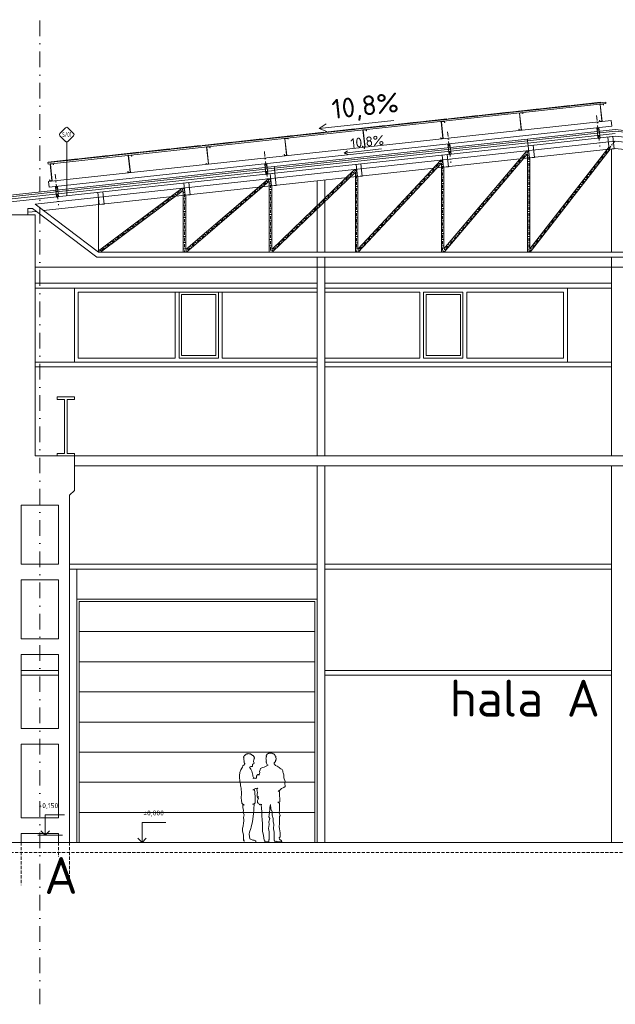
# Model space of a CAD drawing. Header units: millimetres. Extents: x -746391 to 410178, y -169697 to 100555.
# Tile 154 of 179: x 325915 to 338028, y -169697 to -149677. Entities that reach past the tile are written whole.
import ezdxf
from ezdxf.enums import TextEntityAlignment as Align

# ---------------------------------------------------------------- set-up
doc = ezdxf.new("R2010")
doc.units = ezdxf.units.MM
for name, pattern in [('CENTERX2', [101.6, 63.5, -12.7, 12.7, -12.7]), ('DASHDOT', [25.4, 12.7, -6.35, 0, -6.35]), ('HIDDEN', [9.525, 6.35, -3.175])]:
    doc.linetypes.add(name, pattern=pattern)
doc.layers.get('0').update_dxf_attribs({"color": 9})
for name, color, linetype, lineweight in [('A99_FVE_řez', 9, 'Continuous', 5), ('A99_N_kce-pohl', 9, 'Continuous', 9), ('A99_N_kce-rez-sil', 9, 'Continuous', 18), ('A99_N_koty-100', 9, 'Continuous', 9), ('A99_N_koty-200-vysk', 9, 'Continuous', 9), ('A99_N_koty-50-vysk', 9, 'Continuous', 9), ('A99_N_sraf', 9, 'Continuous', 0), ('A99_N_txt-popis-200', 9, 'Continuous', 5), ('A99_N_znaceni 50', 9, 'Continuous', 5), ('A99_S_kce-pohl', 9, 'Continuous', 5), ('A99_S_kce-rez-sil', 9, 'Continuous', 15), ('A99_S_osy', 9, 'CENTERX2', 5)]:
    doc.layers.add(name, color=color, linetype=linetype, lineweight=lineweight)
doc.styles.add('A99_kota', font='isocpeur.ttf', dxfattribs={"height": 2})
doc.styles.add('A99_popis', font='isocpeur.ttf')
doc.styles.add('ad_popis 100', font='isocpeur.ttf', dxfattribs={"height": 200})
doc.linetypes.add('IZOLACE', pattern='A,0.00254,-2.54,[134,ltypeshp.shx,S=2.54,R=0,X=-2.54,Y=0],-5.08,[134,ltypeshp.shx,S=2.54,R=180,X=2.54,Y=0],-2.54', length=10.16254)

# ---------------------------------------------------------------- blocks, each defined once
blk = doc.blocks.new('*U34')
at = {"color": 0, "linetype": 'ByBlock', "lineweight": -2}
blk.add_line((-3, 0), (7, 0), dxfattribs=at)
for points in [[(0, 0), (0, 8.2), (0, 8.2), (7.9, 8.2)], [(-1.75, 1.75), (0, 0), (1.75, 1.75)]]:
    blk.add_lwpolyline(points, dxfattribs=at)
at = {"color": 0, "linetype": 'ByBlock', "lineweight": -2, "style": 'A99_kota'}
for tag, p in [('VYSKA', (7.4, 10.95)), ('POPIS', (7.4, 7.7))]:
    blk.add_attdef(tag, text='', height=2, dxfattribs=at).set_placement(p, align=Align.TOP_RIGHT)
blk = doc.blocks.new('*U29')
at = {"color": 0, "linetype": 'ByBlock', "lineweight": -2}
blk.add_line((-3, 0), (7, 0), dxfattribs=at)
for points in [[(0, 0), (0, 8.2), (0, 8.2), (9.7, 8.2)], [(-1.75, 1.75), (0, 0), (1.75, 1.75)]]:
    blk.add_lwpolyline(points, dxfattribs=at)
at = {"color": 0, "linetype": 'ByBlock', "lineweight": -2, "style": 'A99_kota'}
for tag, p in [('VYSKA', (9.2, 10.95)), ('POPIS', (9.2, 7.7))]:
    blk.add_attdef(tag, text='', height=2, dxfattribs=at).set_placement(p, align=Align.TOP_RIGHT)
blk = doc.blocks.new('*U73')
at = {"color": 0}
for p, q in [((-0.72, 4.14), (-4.15, 0.71)), ((4.14, 0.71), (0.71, 4.14)), ((-4.15, -0.72), (-0.72, -4.15)), ((0, -4.45), (0, -37.06)), ((0.71, -4.15), (4.14, -0.72))]:
    blk.add_line(p, q, dxfattribs=at)
for centre, start, end in [((-3.43, 0), 135, 225), ((0, 3.42), 45, 135), ((3.42, 0), 315, 45), ((0, -3.43), 225, 315)]:
    blk.add_arc(centre, 1.01, start, end, dxfattribs=at)
at = {"color": 0, "linetype": 'ByBlock', "style": 'A99_popis', "width": 0.953108}
blk.add_attdef('SKLADBA', text='', height=3, rotation=0.01026, dxfattribs=at).set_placement((-2.86, -1.51), (2.86, -1.5), align=Align.FIT)
blk = doc.blocks.new('A$C09EE4D6F')
at = {"color": 8, "linetype": 'Continuous', "lineweight": 5}
for p, q in [((-38, 1439), (-32, 1444)), ((-32, 1444), (-18, 1446)), ((-18, 1446), (-14, 1450)), ((-14, 1450), (3, 1447)), ((3, 1447), (14, 1446)), ((14, 1446), (26, 1443)), ((26, 1443), (37, 1436)), ((289, 1440), (295, 1444)), ((294, 1446), (298, 1449)), ((295, 1444), (294, 1446)), ((298, 1449), (304, 1449)), ((304, 1449), (306, 1454)), ((306, 1454), (309, 1452)), ((309, 1452), (314, 1455)), ((314, 1455), (317, 1456)), ((317, 1456), (320, 1462)), ((320, 1462), (326, 1463)), ((326, 1463), (332, 1467)), ((332, 1467), (339, 1466)), ((339, 1466), (342, 1463)), ((342, 1463), (349, 1462)), ((349, 1462), (359, 1464)), ((359, 1464), (367, 1462)), ((367, 1462), (375, 1462)), ((375, 1462), (379, 1462)), ((379, 1462), (385, 1457)), ((385, 1457), (385, 1457)), ((385, 1457), (392, 1455)), ((392, 1455), (397, 1454)), ((397, 1454), (400, 1450)), ((400, 1450), (409, 1448)), ((409, 1448), (416, 1442)), ((-91, 1388), (-88, 1399)), ((-86, 1384), (-91, 1388)), ((-88, 1399), (-83, 1396)), ((-85, 1380), (-86, 1384)), ((-84, 1372), (-85, 1380)), ((-85, 1362), (-84, 1372)), ((-83, 1346), (-85, 1362)), ((-83, 1396), (-81, 1408)), ((-79, 1336), (-83, 1346)), ((-82, 1327), (-79, 1336)), ((-79, 1323), (-82, 1327)), ((-81, 1408), (-75, 1409)), ((-76, 1319), (-79, 1323)), ((-79, 1304), (-77, 1314)), ((-74, 1299), (-79, 1304)), ((-77, 1314), (-76, 1319)), ((-75, 1409), (-73, 1415)), ((-69, 1295), (-74, 1299)), ((-74, 1299), (-74, 1299)), ((-73, 1415), (-69, 1424)), ((-70, 1288), (-69, 1295)), ((-64, 1292), (-70, 1288)), ((-69, 1424), (-64, 1422)), ((-64, 1422), (-54, 1431)), ((-64, 1279), (-64, 1292)), ((-54, 1431), (-48, 1436)), ((-48, 1436), (-41, 1442)), ((-41, 1442), (-38, 1439)), ((37, 1436), (42, 1433)), ((42, 1433), (46, 1430)), ((46, 1430), (51, 1427)), ((51, 1427), (51, 1422)), ((51, 1422), (54, 1422)), ((54, 1422), (59, 1420)), ((59, 1420), (66, 1417)), ((66, 1417), (71, 1412)), ((83, 1286), (69, 1281)), ((71, 1412), (70, 1407)), ((70, 1407), (78, 1403)), ((82, 1341), (73, 1333)), ((73, 1333), (74, 1319)), ((74, 1319), (85, 1293)), ((78, 1403), (83, 1395)), ((85, 1369), (82, 1341)), ((83, 1395), (85, 1386)), ((85, 1293), (83, 1286)), ((85, 1386), (92, 1381)), ((88, 1373), (85, 1369)), ((92, 1381), (88, 1373)), ((277, 1366), (281, 1380)), ((282, 1360), (277, 1366)), ((279, 1411), (283, 1417)), ((289, 1405), (279, 1411)), ((281, 1423), (283, 1426)), ((283, 1417), (281, 1423)), ((281, 1380), (282, 1395)), ((281, 1352), (282, 1360)), ((287, 1347), (281, 1352)), ((282, 1395), (282, 1405)), ((282, 1405), (289, 1405)), ((283, 1426), (286, 1430)), ((283, 1336), (287, 1347)), ((283, 1322), (283, 1336)), ((287, 1322), (283, 1322)), ((284, 1308), (286, 1315)), ((290, 1299), (284, 1308)), ((286, 1430), (288, 1433)), ((286, 1315), (287, 1322)), ((287, 1437), (289, 1440)), ((288, 1433), (287, 1437)), ((295, 1290), (290, 1299)), ((294, 1288), (295, 1290)), ((295, 1285), (294, 1288)), ((296, 1278), (295, 1285)), ((414, 1308), (409, 1307)), ((409, 1307), (413, 1304)), ((413, 1304), (413, 1291)), ((413, 1291), (417, 1287)), ((417, 1314), (414, 1308)), ((416, 1442), (420, 1433)), ((421, 1315), (417, 1314)), ((417, 1287), (424, 1278)), ((420, 1433), (424, 1430)), ((424, 1430), (421, 1426)), ((421, 1426), (437, 1409)), ((423, 1318), (421, 1315)), ((427, 1323), (423, 1322)), ((423, 1322), (423, 1318)), ((431, 1329), (427, 1323)), ((434, 1336), (431, 1329)), ((440, 1401), (434, 1395)), ((434, 1395), (439, 1393)), ((435, 1343), (434, 1336)), ((437, 1350), (435, 1343)), ((437, 1409), (440, 1401)), ((442, 1366), (437, 1360)), ((437, 1360), (442, 1355)), ((442, 1355), (437, 1350)), ((439, 1393), (443, 1378)), ((443, 1378), (442, 1366)), ((-149, 1090), (-142, 1140)), ((-142, 1140), (-130, 1179)), ((-130, 1179), (-114, 1208)), ((-114, 1208), (-105, 1227)), ((-105, 1227), (-95, 1245)), ((-95, 1245), (-77, 1264)), ((-77, 1264), (-69, 1273)), ((-69, 1273), (-64, 1279)), ((20, 1235), (12, 1227)), ((12, 1227), (21, 1210)), ((31, 1238), (20, 1235)), ((21, 1210), (32, 1196)), ((43, 1239), (31, 1238)), ((32, 1196), (50, 1163)), ((55, 1238), (43, 1239)), ((50, 1163), (63, 1121)), ((59, 1246), (55, 1238)), ((61, 1261), (59, 1246)), ((62, 1276), (61, 1261)), ((69, 1281), (62, 1276)), ((176, 1158), (184, 1190)), ((181, 1145), (176, 1158)), ((177, 1122), (181, 1145)), ((184, 1190), (194, 1209)), ((194, 1209), (225, 1224)), ((225, 1224), (250, 1232)), ((250, 1232), (274, 1244)), ((274, 1244), (291, 1253)), ((291, 1253), (300, 1264)), ((298, 1270), (296, 1278)), ((314, 1264), (298, 1270)), ((300, 1264), (314, 1264)), ((424, 1278), (429, 1271)), ((429, 1271), (434, 1264)), ((434, 1264), (461, 1253)), ((461, 1253), (494, 1233)), ((494, 1233), (505, 1220)), ((505, 1220), (524, 1211)), ((524, 1211), (542, 1200)), ((542, 1200), (551, 1190)), ((551, 1190), (556, 1180)), ((556, 1180), (554, 1158)), ((554, 1158), (564, 1148)), ((564, 1148), (571, 1115)), ((-147, 1066), (-149, 1090)), ((-146, 1043), (-147, 1066)), ((-144, 1012), (-146, 1043)), ((-142, 981), (-144, 1012)), ((-132, 951), (-142, 981)), ((63, 1121), (66, 1101)), ((66, 1101), (69, 1081)), ((69, 1081), (79, 1058)), ((79, 1058), (76, 1045)), ((76, 1045), (87, 1051)), ((87, 1051), (100, 1051)), ((100, 1051), (119, 1047)), ((119, 1047), (127, 1064)), ((119, 1047), (119, 1047)), ((127, 1064), (129, 1083)), ((129, 1083), (137, 1100)), ((137, 1100), (142, 1112)), ((142, 1112), (159, 1110)), ((159, 1110), (173, 1098)), ((173, 1098), (177, 1122)), ((571, 1115), (576, 1063)), ((576, 1063), (598, 1005)), ((598, 1005), (593, 980)), ((593, 980), (600, 927)), ((-130, 921), (-132, 951)), ((-123, 902), (-130, 921)), ((-117, 884), (-123, 902)), ((-118, 856), (-117, 884)), ((-112, 821), (-118, 856)), ((-112, 795), (-112, 821)), ((96, 873), (73, 858)), ((73, 858), (100, 861)), ((115, 884), (96, 873)), ((100, 861), (105, 824)), ((105, 824), (108, 787)), ((128, 880), (115, 884)), ((152, 887), (128, 880)), ((140, 864), (142, 878)), ((145, 839), (140, 864)), ((142, 878), (152, 887)), ((149, 819), (145, 839)), ((146, 788), (149, 819)), ((510, 857), (486, 849)), ((486, 849), (506, 833)), ((506, 833), (509, 790)), ((540, 888), (510, 857)), ((578, 907), (540, 888)), ((600, 927), (578, 907)), ((-112, 718), (-112, 795)), ((-107, 688), (-112, 718)), ((-99, 641), (-107, 688)), ((113, 647), (103, 635)), ((108, 787), (113, 765)), ((113, 765), (113, 728)), ((113, 728), (113, 692)), ((113, 692), (113, 647)), ((147, 752), (146, 788)), ((171, 745), (147, 752)), ((151, 743), (171, 745)), ((152, 731), (151, 743)), ((174, 726), (152, 731)), ((153, 688), (161, 707)), ((153, 681), (153, 688)), ((156, 657), (153, 681)), ((166, 642), (156, 657)), ((161, 722), (174, 726)), ((161, 707), (161, 722)), ((174, 638), (166, 642)), ((517, 671), (482, 669)), ((482, 669), (510, 650)), ((509, 790), (514, 706)), ((510, 650), (511, 577)), ((514, 706), (517, 671)), ((-64, 607), (-99, 641)), ((-82, 563), (-86, 618)), ((-86, 618), (-64, 607)), ((-70, 525), (-82, 563)), ((-74, 485), (-70, 525)), ((-61, 447), (-74, 485)), ((103, 635), (74, 624)), ((74, 624), (101, 624)), ((98, 530), (90, 472)), ((101, 624), (98, 597)), ((98, 597), (98, 576)), ((98, 576), (98, 530)), ((187, 620), (174, 638)), ((192, 622), (187, 620)), ((210, 627), (192, 622)), ((223, 622), (210, 627)), ((213, 601), (213, 622)), ((213, 622), (223, 622)), ((219, 581), (213, 601)), ((222, 554), (219, 581)), ((227, 516), (222, 554)), ((226, 477), (227, 516)), ((357, 537), (348, 458)), ((365, 625), (355, 582)), ((355, 582), (357, 537)), ((375, 555), (365, 625)), ((393, 505), (375, 555)), ((397, 452), (393, 505)), ((511, 577), (512, 535)), ((512, 535), (512, 492)), ((512, 492), (526, 453)), ((-71, 408), (-61, 447)), ((-61, 369), (-71, 408)), ((-67, 320), (-64, 345)), ((-64, 345), (-61, 369)), ((77, 345), (57, 251)), ((88, 428), (77, 345)), ((90, 472), (88, 428)), ((226, 443), (226, 477)), ((231, 425), (226, 443)), ((235, 388), (231, 425)), ((243, 296), (235, 388)), ((348, 458), (344, 426)), ((344, 426), (361, 399)), ((361, 399), (345, 345)), ((345, 345), (348, 303)), ((412, 400), (397, 452)), ((413, 347), (412, 400)), ((425, 309), (413, 347)), ((526, 453), (514, 436)), ((514, 436), (516, 416)), ((516, 416), (520, 379)), ((520, 379), (517, 313)), ((-82, 233), (-73, 267)), ((-80, 187), (-82, 233)), ((-64, 117), (-80, 187)), ((-73, 267), (-67, 320)), ((32, 171), (27, 135)), ((51, 227), (32, 171)), ((57, 251), (51, 227)), ((241, 254), (243, 296)), ((244, 221), (241, 254)), ((247, 189), (244, 221)), ((262, 122), (247, 189)), ((348, 303), (343, 233)), ((343, 233), (353, 183)), ((353, 183), (356, 122)), ((425, 232), (425, 309)), ((435, 177), (425, 232)), ((440, 39), (435, 177)), ((517, 313), (516, 273)), ((516, 273), (522, 233)), ((522, 233), (530, 167)), ((530, 167), (532, 101)), ((-56, 32), (-66, 38)), ((-66, 38), (-48, 38)), ((-65, 45), (-64, 87)), ((-48, 38), (-65, 45)), ((-64, 87), (-64, 117)), ((-49, 15), (-56, 32)), ((27, 135), (42, 61)), ((42, 61), (77, 47)), ((77, 47), (91, 41)), ((91, 41), (111, 39)), ((111, 39), (134, 30)), ((134, 30), (137, 22)), ((137, 22), (137, 16)), ((272, 43), (262, 122)), ((285, 41), (272, 43)), ((285, 18), (285, 41)), ((351, 19), (285, 18)), ((356, 55), (349, 51)), ((349, 51), (351, 19)), ((356, 122), (356, 70)), ((356, 70), (356, 55)), ((451, 36), (440, 39)), ((451, 20), (451, 36)), ((468, 20), (451, 20)), ((476, 31), (468, 20)), ((499, 21), (476, 31)), ((563, 21), (499, 21)), ((532, 101), (519, 84)), ((519, 84), (524, 67)), ((524, 67), (558, 41)), ((558, 41), (563, 21))]:
    blk.add_line(p, q, dxfattribs=at)

msp = doc.modelspace()

# ---------------------------------------------------------------- linework, layer by layer
at = {"layer": 'A99_FVE_řez', "lineweight": 5, "ltscale": 2}
for points in [[(326492.9, -152613.5), (337836.5, -151384.2), (337833.3, -151354.4), (326489.7, -152583.7)], [(336478.7, -151501.2), (336477.7, -151491.2), (335881.2, -151555.9), (335882.2, -151565.8)], [(337105.1, -151433.3), (337104, -151423.4), (336507.5, -151488), (336508.6, -151497.9)], [(337728.9, -151365.7), (337727.8, -151355.8), (337131.3, -151420.4), (337132.4, -151430.3)], [(337722.7, -151401.6), (337782.4, -151395.1), (337784.6, -151415), (337789.5, -151414.5), (337786.8, -151389.6), (337717.2, -151397.1), (337754.4, -151740.1), (337714.6, -151744.4), (337712.5, -151724.6), (337707.5, -151725.1), (337710.2, -151750), (337759.9, -151744.6), (337722.7, -151401.6)], [(326500.8, -152964.7), (337943.8, -151724.6), (337956.8, -151843.9), (326513.8, -153084)], [(334604.7, -151704.3), (334603.6, -151694.3), (334007.1, -151759), (334008.2, -151768.9)], [(334491.7, -151751.7), (334551.3, -151745.3), (334553.5, -151765.1), (334558.4, -151764.6), (334555.7, -151739.7), (334486.2, -151747.3), (334523.3, -152090.3), (334483.6, -152094.6), (334481.4, -152074.7), (334476.4, -152075.2), (334479.1, -152100.1), (334528.8, -152094.7), (334491.7, -151751.7)], [(335231, -151636.4), (335230, -151626.4), (334633.5, -151691.1), (334634.5, -151701)], [(335854.9, -151568.8), (335853.8, -151558.8), (335257.3, -151623.5), (335258.4, -151633.4)], [(336082.3, -151579.3), (336142, -151572.9), (336144.2, -151592.8), (336149.1, -151592.2), (336146.4, -151567.4), (336076.8, -151574.9), (336114, -151917.9), (336074.2, -151922.2), (336072.1, -151902.3), (336067.1, -151902.9), (336069.8, -151927.7), (336119.5, -151922.3), (336082.3, -151579.3)], [(332725.7, -151907.9), (332724.6, -151897.9), (332128.1, -151962.6), (332129.2, -151972.5)], [(333349.6, -151840.3), (333348.5, -151830.3), (332752, -151895), (332753, -151904.9)], [(332901, -151924.1), (332960.6, -151917.6), (332962.8, -151937.5), (332967.8, -151937), (332965.1, -151912.1), (332895.5, -151919.7), (332932.6, -152262.7), (332892.9, -152267), (332890.7, -152247.1), (332885.7, -152247.6), (332888.4, -152272.5), (332938.1, -152267.1), (332901, -151924.1)], [(333975.9, -151772.4), (333974.8, -151762.5), (333378.3, -151827.1), (333379.4, -151837)], [(330247.7, -152176.4), (330246.6, -152166.5), (330843.1, -152101.8), (330844.2, -152111.8)], [(331475.5, -152043.4), (331474.4, -152033.4), (330877.9, -152098.1), (330879, -152108)], [(331310.3, -152096.5), (331369.9, -152090), (331372.1, -152109.9), (331377.1, -152109.4), (331374.4, -152084.5), (331304.8, -152092), (331341.9, -152435), (331302.2, -152439.3), (331300, -152419.5), (331295.1, -152420), (331297.7, -152444.8), (331347.5, -152439.5), (331310.3, -152096.5)], [(332099.4, -151975.8), (332098.3, -151965.8), (331501.8, -152030.5), (331502.9, -152040.4)], [(328368.7, -152380), (328367.6, -152370.1), (328964.1, -152305.4), (328965.2, -152315.4)], [(328992.6, -152312.4), (328991.5, -152302.5), (329588, -152237.8), (329589.1, -152247.8)], [(329623.9, -152244), (329622.8, -152234.1), (330219.3, -152169.4), (330220.4, -152179.4)], [(329719.6, -152268.8), (329779.3, -152262.4), (329781.4, -152282.3), (329786.4, -152281.7), (329783.7, -152256.9), (329714.1, -152264.4), (329751.3, -152607.4), (329711.5, -152611.7), (329709.3, -152591.8), (329704.4, -152592.4), (329707.1, -152617.2), (329756.8, -152611.8), (329719.6, -152268.8)], [(326492.2, -152583.4), (326491.1, -152573.4), (327087.6, -152508.8), (327088.7, -152518.7)], [(327118.5, -152515.5), (327117.5, -152505.6), (327714, -152440.9), (327715, -152450.9)], [(327742.4, -152447.9), (327741.3, -152438), (328337.8, -152373.3), (328338.9, -152383.3)], [(328128.9, -152441.2), (328188.6, -152434.8), (328190.7, -152454.6), (328195.7, -152454.1), (328193, -152429.3), (328123.4, -152436.8), (328160.6, -152779.8), (328120.8, -152784.1), (328118.7, -152764.2), (328113.7, -152764.7), (328116.4, -152789.6), (328166.1, -152784.2), (328128.9, -152441.2)], [(326538.2, -152613.6), (326597.9, -152607.1), (326600, -152627), (326605, -152626.5), (326602.3, -152601.6), (326532.7, -152609.2), (326569.9, -152952.2), (326530.1, -152956.5), (326528, -152936.6), (326523, -152937.1), (326525.7, -152962), (326575.4, -152956.6), (326538.2, -152613.6)]]:
    msp.add_lwpolyline(points, close=True, dxfattribs=at)
at = {"layer": 'A99_FVE_řez', "linetype": 'DASHDOT', "lineweight": 5, "ltscale": 8}
for points in [[(337646.5, -151626.2), (337714.9, -152257.6)], [(334616.7, -151954.6), (334685.2, -152585.9)], [(330891.9, -152358.2), (330960.3, -152989.5)], [(326636, -152819.4), (326704.4, -153450.7)]]:
    msp.add_lwpolyline(points, dxfattribs=at)
at = {"layer": 'A99_FVE_řez', "lineweight": 5}
for points in [[(337693.9, -151877.6), (337654.1, -151881.9), (337676.7, -152090.7), (337716.5, -152086.4)], [(334664.1, -152205.9), (334624.3, -152210.2), (334647, -152419), (334686.7, -152414.7)], [(330939.3, -152609.6), (330899.5, -152613.9), (330922.1, -152822.7), (330961.9, -152818.4)], [(326643.6, -153075.1), (326683.3, -153070.8), (326705.9, -153279.6), (326666.2, -153283.9)]]:
    msp.add_lwpolyline(points, close=True, dxfattribs=at)
at = {"layer": 'A99_N_kce-pohl'}
for p, q in [((327027.5, -156637.5), (327027.5, -155137.5)), ((327027.5, -155137.5), (331967.5, -155137.5)), ((337952.5, -155137.5), (332117.5, -155137.5)), ((332117.5, -155137.5), (337057.5, -155137.5)), ((337057.5, -155137.5), (337057.5, -156637.5)), ((327107.5, -155217.5), (331967.5, -155217.5)), ((327107.5, -155217.5), (327107.5, -155847.5)), ((327107.5, -155217.5), (327107.5, -156557.5)), ((329075, -155217.5), (327107.5, -155217.5)), ((329075, -156557.5), (329075, -155217.5)), ((329955, -155217.5), (329155, -155217.5)), ((329155, -156557.5), (329155, -155217.5)), ((329955, -156557.5), (329955, -155217.5)), ((331967.5, -155217.5), (330035, -155217.5)), ((330035, -156557.5), (330035, -155217.5)), ((332117.5, -155217.5), (334050, -155217.5)), ((334050, -156557.5), (334050, -155217.5)), ((334130, -155217.5), (334930, -155217.5)), ((334130, -156557.5), (334130, -155217.5)), ((334930, -156557.5), (334930, -155217.5)), ((335010, -155217.5), (336977.5, -155217.5)), ((335010, -156557.5), (335010, -155217.5)), ((336977.5, -155217.5), (336977.5, -156557.5)), ((331967.5, -156637.5), (327027.5, -156637.5)), ((327107.5, -156557.5), (329075, -156557.5)), ((327107.5, -156557.5), (329075, -156557.5)), ((329155, -156557.5), (329955, -156557.5)), ((330035, -156557.5), (331967.5, -156557.5)), ((334050, -156557.5), (332117.5, -156557.5)), ((337952.5, -156637.5), (332117.5, -156637.5)), ((337057.5, -156637.5), (332117.5, -156637.5)), ((334930, -156557.5), (334130, -156557.5)), ((336977.5, -156557.5), (335010, -156557.5))]:
    msp.add_line(p, q, dxfattribs=at)
at = {"layer": 'A99_N_kce-pohl', "color": 1, "linetype": 'Continuous', "lineweight": 5}
for p, q in [((331967.5, -161457.5), (327077.5, -161457.5)), ((327077.5, -161457.5), (327077.5, -166407.5)), ((331917.5, -161507.5), (327127.5, -161507.5)), ((327127.5, -161507.5), (327127.5, -166407.5)), ((331917.5, -161507.5), (331917.5, -166407.5)), ((331967.5, -161457.5), (331967.5, -166407.5)), ((331917.5, -162120), (327127.5, -162120)), ((331917.5, -162732.5), (327127.5, -162732.5)), ((331917.5, -163345), (327127.5, -163345)), ((331917.5, -163957.5), (327127.5, -163957.5)), ((331917.5, -164570), (327127.5, -164570)), ((331917.5, -165182.5), (327127.5, -165182.5)), ((331917.5, -165795), (327127.5, -165795))]:
    msp.add_line(p, q, dxfattribs=at)
at = {"layer": 'A99_N_kce-pohl'}
for points in [[(329905, -156507.5), (329205, -156507.5), (329205, -155267.5), (329905, -155267.5)], [(334180, -156507.5), (334880, -156507.5), (334880, -155267.5), (334180, -155267.5)]]:
    msp.add_lwpolyline(points, close=True, dxfattribs=at)
at = {"layer": 'A99_N_kce-rez-sil'}
for p, q in [((338027.5, -151946.9), (336243.7, -152140.2)), ((338027.5, -151946.9), (339798.3, -152138.8)), ((325292.8, -153326.9), (331093.9, -152698.3)), ((325383.1, -153417.7), (331105.4, -152797.6))]:
    msp.add_line(p, q, dxfattribs=at)
at = {"layer": 'A99_N_kce-rez-sil', "lineweight": 5}
for p, q in [((331090.8, -152663.4), (336239.9, -152105.4)), ((336243.7, -152140.2), (331093.9, -152698.3)), ((336248, -152180), (331098.2, -152738.1)), ((325289.1, -153292.1), (331090.8, -152663.4))]:
    msp.add_line(p, q, dxfattribs=at)
for points in [[(336239.9, -152105.4), (338027.5, -151911.7)], [(339802.1, -152104), (338027.5, -151911.7)], [(336243.7, -152140.2), (336239.9, -152105.4)], [(331093.9, -152698.3), (331090.1, -152663.5)]]:
    msp.add_lwpolyline(points, dxfattribs=at)
at = {"layer": 'A99_N_kce-rez-sil'}
for points in [[(336243.7, -152140.2), (336254.5, -152239.6)], [(336254.5, -152239.6), (338027.5, -152047.5)], [(339787.6, -152238.2), (338027.5, -152047.5)], [(331093.9, -152698.3), (331104.6, -152797.7)]]:
    msp.add_lwpolyline(points, dxfattribs=at)
at = {"layer": 'A99_N_koty-100'}
for points in [[(332514.5, -152388.4), (333275, -152306)], [(332514.5, -152388.4), (332584.7, -152340.6)], [(332514.5, -152388.4), (332593.4, -152420.1)]]:
    msp.add_lwpolyline(points, dxfattribs=at)
at = {"layer": 'A99_N_koty-200-vysk', "lineweight": 5}
for points in [[(332004.4, -151889.4), (333525.5, -151724.5)], [(332004.4, -151889.4), (332144.9, -151793.7)], [(332004.4, -151889.4), (332162.1, -151952.7)]]:
    msp.add_lwpolyline(points, dxfattribs=at)
at = {"layer": 'A99_N_sraf', "color": 1, "linetype": 'IZOLACE', "lineweight": 0, "ltscale": 3}
for points in [[(338027, -151992.2), (336248.6, -152185)], [(325377.2, -153363), (331099.4, -152742.9)]]:
    msp.add_lwpolyline(points, dxfattribs=at)
at = {"layer": 'A99_S_kce-pohl'}
for p, q in [((326227.5, -153426.8), (338027.5, -152148.1)), ((349827.5, -153426.8), (338027.5, -152148.1)), ((326400.5, -153558.9), (338027.6, -152299)), ((336254.5, -152239.6), (331104.6, -152797.7)), ((336230.7, -152342.8), (334541.7, -154339.2)), ((337899.6, -152259.6), (336291.7, -154334.4)), ((337923.6, -152310.2), (336298.4, -154407.5)), ((337952.5, -152306.5), (337952.5, -154407.5)), ((349654.5, -153558.9), (338027.4, -152299)), ((334478.7, -152532.7), (332791.7, -154344)), ((336241.7, -152407.2), (334549.5, -154407.5)), ((336241.7, -152407.2), (336241.7, -154407.5)), ((336291.7, -152487.1), (336291.7, -154334.4)), ((332726.2, -152722.6), (331041.7, -154348.6)), ((334491.7, -152592.1), (332800.9, -154407.5)), ((334491.7, -152592.1), (334491.7, -154407.5)), ((334541.7, -152676.7), (334541.7, -154339.2)), ((330972.7, -152912.6), (329291.7, -154353.2)), ((332741.7, -152777.1), (331052.7, -154407.5)), ((332117.5, -152938.8), (332117.5, -154407.5)), ((332741.7, -152777.1), (332741.7, -154407.5)), ((332791.7, -152866.3), (332791.7, -154344)), ((329217.9, -153102.7), (327516.7, -154376.3)), ((329241.7, -153147.4), (327558.4, -154407.5)), ((329241.7, -153147.4), (329241.7, -154407.5)), ((330991.7, -152962.2), (329305.1, -154407.5)), ((330991.7, -152962.2), (330991.7, -154407.5)), ((331041.7, -153056), (331041.7, -154348.6)), ((331967.5, -152955.1), (331967.5, -154407.5)), ((327516.7, -153287.1), (327516.7, -154407.5)), ((329291.7, -153245.6), (329291.7, -154353.2)), ((326077.5, -153642.3), (326077.5, -153513.6)), ((326077.5, -153513.6), (326176.4, -153513.6)), ((327483, -154507.5), (326176.4, -153513.6)), ((327516.7, -154407.5), (326227.5, -153426.8)), ((327516.7, -154407.5), (326227.5, -153426.8)), ((326077.5, -153593.4), (326255.9, -153574)), ((326227.5, -153642.3), (326227.5, -158547.5)), ((327483, -154507.5), (348572, -154507.5)), ((327516.7, -154407.5), (348538.3, -154407.5)), ((331967.5, -154507.5), (331967.5, -158547.5)), ((332117.5, -154507.5), (332117.5, -158547.5)), ((337952.5, -154507.5), (337952.5, -158547.5)), ((326227.5, -154707.5), (349827.5, -154707.5)), ((331967.5, -155037.5), (326227.5, -155037.5)), ((331967.5, -155137.5), (326227.5, -155137.5)), ((337952.5, -155037.5), (332117.5, -155037.5)), ((331967.5, -156637.5), (326227.5, -156637.5)), ((331967.5, -156737.5), (326227.5, -156737.5)), ((337952.5, -156737.5), (332117.5, -156737.5)), ((327027.5, -158547.5), (326227.5, -158547.5)), ((327027.5, -158547.5), (327027.5, -159247.5)), ((349027.5, -158547.5), (327027.5, -158547.5)), ((349027.5, -158747.5), (327027.5, -158747.5)), ((331967.5, -158747.5), (331967.5, -166407.5)), ((332117.5, -158747.5), (332117.5, -166407.5)), ((337952.5, -158747.5), (337952.5, -166407.5)), ((327027.5, -159247.5), (326927.5, -159347.5)), ((326927.5, -159347.5), (326927.5, -166407.5)), ((325947.5, -159547.5), (325947.5, -160747.5)), ((325947.5, -159547.5), (326707.5, -159547.5)), ((326707.5, -159547.5), (326707.5, -160747.5)), ((325947.5, -160747.5), (326707.5, -160747.5)), ((331967.5, -160747.5), (326927.5, -160747.5)), ((337952.5, -160747.5), (332117.5, -160747.5)), ((331967.5, -160847.5), (326927.5, -160847.5)), ((327077.5, -160847.5), (327077.5, -166407.5)), ((337952.5, -160847.5), (332117.5, -160847.5)), ((325947.5, -161067.5), (325947.5, -162267.5)), ((325947.5, -161067.5), (326707.5, -161067.5)), ((326707.5, -161067.5), (326707.5, -162267.5)), ((325947.5, -162267.5), (326707.5, -162267.5)), ((325947.5, -162587.5), (325947.5, -164087.5)), ((325947.5, -162587.5), (326707.5, -162587.5)), ((326707.5, -162587.5), (326707.5, -164087.5)), ((325947.5, -162907.5), (326707.5, -162907.5)), ((337952.5, -162907.5), (332117.5, -162907.5)), ((325947.5, -163007.5), (326707.5, -163007.5)), ((337952.5, -163007.5), (332117.5, -163007.5)), ((325947.5, -164087.5), (326707.5, -164087.5)), ((325947.5, -164407.5), (325947.5, -165907.5)), ((325947.5, -164407.5), (326707.5, -164407.5)), ((326707.5, -164407.5), (326707.5, -165907.5)), ((325947.5, -165907.5), (326707.5, -165907.5)), ((325947.5, -166227.5), (325947.5, -166407.5)), ((325947.5, -166227.5), (326707.5, -166227.5)), ((326707.5, -166227.5), (326707.5, -166407.5))]:
    msp.add_line(p, q, dxfattribs=at)
at = {"layer": 'A99_S_kce-pohl', "linetype": 'DASHDOT', "ltscale": 5}
for p, q in [((338016.7, -152149.3), (336266.7, -154407.5)), ((336266.7, -152338.9), (334516.7, -154407.5)), ((336266.7, -152338.9), (336266.7, -154407.5)), ((334516.7, -152528.5), (332766.7, -154407.5)), ((334516.7, -152528.5), (334516.7, -154407.5)), ((332766.7, -152718.2), (331016.7, -154407.5)), ((332766.7, -152718.2), (332766.7, -154407.5)), ((331016.7, -152907.8), (329266.7, -154407.5)), ((331016.7, -152907.8), (331016.7, -154407.5)), ((329266.7, -153097.5), (327516.7, -154407.5)), ((329266.7, -153097.5), (329266.7, -154407.5))]:
    msp.add_line(p, q, dxfattribs=at)
at = {"layer": 'A99_S_kce-pohl'}
msp.add_lwpolyline([(325727.5, -153642.3), (326227.5, -153642.3)], dxfattribs=at)
at = {"layer": 'A99_S_kce-rez-sil', "linetype": 'Continuous'}
for p, q in [((327027.5, -157347.5), (326677.5, -157347.5)), ((326677.5, -157347.5), (326677.5, -157397.5)), ((327027.5, -157347.5), (327027.5, -157397.5)), ((326677.5, -157397.5), (326827.5, -157397.5)), ((326827.5, -157397.5), (326827.5, -158497.5)), ((327027.5, -157397.5), (326877.5, -157397.5)), ((326877.5, -157397.5), (326877.5, -158497.5)), ((326677.5, -158547.5), (326677.5, -158497.5)), ((326677.5, -158497.5), (326827.5, -158497.5)), ((327027.5, -158547.5), (326677.5, -158547.5)), ((327027.5, -158497.5), (326877.5, -158497.5)), ((327027.5, -158547.5), (327027.5, -158497.5))]:
    msp.add_line(p, q, dxfattribs=at)
at = {"layer": 'A99_S_kce-rez-sil', "color": 7, "linetype": 'Continuous', "lineweight": 15}
msp.add_line((325727.5, -166407.5), (352757.5, -166407.5), dxfattribs=at)
at = {"layer": 'A99_S_kce-rez-sil', "color": 7, "linetype": 'HIDDEN', "lineweight": 5, "ltscale": 10}
msp.add_line((325727.5, -166607.5), (409977.5, -166607.5), dxfattribs=at)
at = {"layer": 'A99_S_kce-rez-sil', "lineweight": 20}
for points in [[(337977.8, -152052.9), (338004.7, -152301.4), (337905.3, -152312.2), (337878.4, -152063.7)], [(336355.4, -152228.7), (336382.3, -152477.2), (336282.9, -152488), (336256, -152239.5)], [(334605.4, -152418.3), (334632.3, -152666.9), (334532.9, -152677.7), (334506, -152429.1)], [(332855.4, -152608), (332882.3, -152856.5), (332782.9, -152867.3), (332756, -152618.8)], [(331105.4, -152797.6), (331132.3, -153046.2), (331032.9, -153056.9), (331006, -152808.4)], [(329355.4, -152987.3), (329382.3, -153235.8), (329282.9, -153246.6), (329256, -152998)]]:
    msp.add_lwpolyline(points, close=True, dxfattribs=at)
at = {"layer": 'A99_S_kce-rez-sil', "linetype": 'Continuous', "flags": 128}
msp.add_lwpolyline([(327605.4, -153176.9), (327632.3, -153425.5), (327532.9, -153436.2), (327506, -153187.7)], close=True, dxfattribs=at)
at = {"layer": 'A99_S_kce-rez-sil', "color": 7, "linetype": 'HIDDEN', "lineweight": 5, "ltscale": 10}
for points in [[(325947.5, -166407.5), (325947.5, -167277.5)], [(326707.5, -166407.5), (326707.5, -167277.5)]]:
    msp.add_lwpolyline(points, dxfattribs=at)
at = {"layer": 'A99_S_osy', "linetype": 'DASHDOT', "lineweight": 5, "ltscale": 25}
msp.add_lwpolyline([(326327.5, -169697.3), (326327.5, -149677.3)], dxfattribs=at)

# ---------------------------------------------------------------- block references
at = {"layer": 'A99_N_kce-pohl', "xscale": 1.248429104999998, "yscale": 1.248429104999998, "zscale": 1.248429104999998, "rotation": 358.8551984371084}
msp.add_blockref('A$C09EE4D6F', (330543.2, -166407.5), dxfattribs=at)
at = {"layer": 'A99_N_koty-50-vysk', "lineweight": 5}
ref = msp.add_blockref('*U34', (326434.5, -166257.5), dxfattribs=dict(at, xscale=50, yscale=50, zscale=50))
ref.add_attrib('VYSKA', '+0,150', dxfattribs={"layer": '0', "color": 0, "linetype": 'ByBlock', "lineweight": -2, "height": 100, "style": 'A99_kota'}).set_placement((326699.6, -165606.3), align=Align.TOP_RIGHT)
ref = msp.add_blockref('*U29', (328402.5, -166407.5), dxfattribs=dict(at, xscale=50, yscale=50, zscale=50))
ref.add_attrib('VYSKA', '±0,000', dxfattribs={"layer": '0', "color": 0, "linetype": 'ByBlock', "lineweight": -2, "height": 100, "style": 'A99_kota'}).set_placement((328847.5, -165756.3), align=Align.TOP_RIGHT)
at = {"layer": 'A99_N_znaceni 50', "lineweight": 5}
ref = msp.add_blockref('*U73', (326872.5, -152012.5), dxfattribs=dict(at, xscale=33.325, yscale=33.325, zscale=33.325))
ref.add_attrib('SKLADBA', 'S/01', dxfattribs={"layer": '0', "color": 0, "linetype": 'ByBlock', "height": 100, "rotation": 0.01026, "style": 'A99_popis', "width": 0.705829}).set_placement((326777.1, -152062.7), (326967.7, -152062.6), align=Align.FIT)

# ---------------------------------------------------------------- texts
at = {"layer": 'A99_N_koty-100', "insert": (332633.4, -152093.9), "char_height": 200, "attachment_point": 1, "rotation": 6.18481, "style": 'ad_popis 100'}
msp.add_mtext_dynamic_manual_height_columns('10,8%', width=645, gutter_width=1000, heights=[0], dxfattribs=at)
at = {"layer": 'A99_N_koty-200-vysk', "lineweight": 5, "insert": (332242.3, -151300.3), "char_height": 400, "attachment_point": 1, "rotation": 6.18481, "style": 'ad_popis 100'}
msp.add_mtext_dynamic_manual_height_columns('10,8%', width=1290, gutter_width=2000, heights=[0], dxfattribs=at)

# ---------------------------------------------------------------- next in the draw order: texts
at = {"layer": 'A99_N_txt-popis-200', "color": 1, "lineweight": 0, "char_height": 750, "attachment_point": 1, "style": 'ad_popis 100', "bg_fill": 3, "box_fill_scale": 1, "bg_fill_color": 256, "bg_fill_transparency": 0}
for s, insert, width in [('hala A', (334657.5, -163097.5), 2901.888), ('A', (326417.5, -166702.5), 535)]:
    msp.add_mtext(s, dxfattribs=dict(at, insert=insert, width=width))

# ---------------------------------------------------------------- next in the draw order: linework, layer by layer
at = {"layer": 'A99_S_kce-rez-sil', "color": 7, "linetype": 'HIDDEN', "lineweight": 5, "ltscale": 10}
msp.add_lwpolyline([(326927.5, -166407.5), (326927.5, -167277.5)], dxfattribs=at)

doc.saveas('drawing.dxf')
